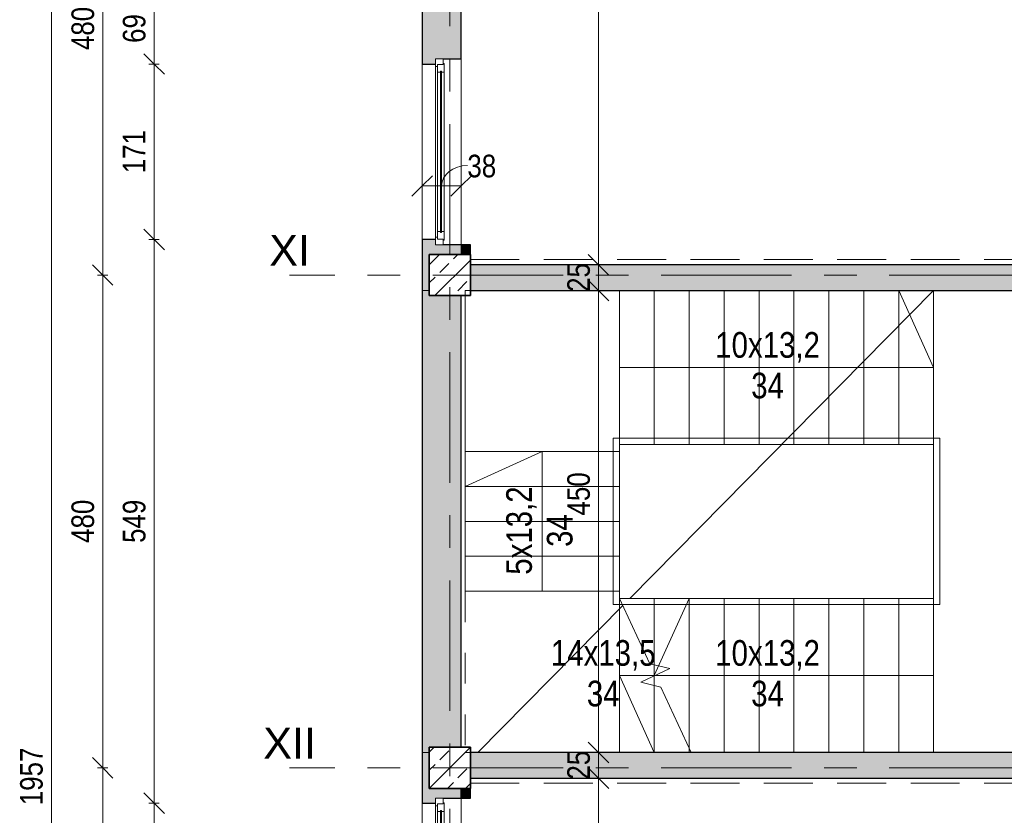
# Model space of a CAD drawing. Header units: centimetres. Extents: x -1737 to 22393, y -8842 to 3760.
# Tile 10 of 44: x -1631 to -673, y 1322 to 2097. Entities that reach past the tile are written whole.
import ezdxf

# ---------------------------------------------------------------- set-up
doc = ezdxf.new("R2010")
doc.units = ezdxf.units.CM
for name, pattern in [('Dash', [60, 30, -30]), ('Oś', [222.25, 127, -31.75, 31.75, -31.75]), ('Ukryte', [71.438, 47.625, -23.813])]:
    doc.linetypes.add(name, pattern=pattern)
for name, color, linetype, lineweight in [('A-ANNO-DIMS', 211, 'Continuous', 13), ('A-ANNO-DIMS-100', 211, 'Continuous', 13), ('A-AREA', 32, 'Continuous', 9), ('A-DETL-HDLN', 90, 'Ukryte', 9), ('A-DETL-THIN', 151, 'Continuous', 9), ('A-FLOR', 192, 'Continuous', 13), ('A-GLAZ', 151, 'Continuous', 13), ('A-WALL', 113, 'Continuous', 13), ('G-ANNO-TEXT', 231, 'Continuous', 13), ('S-COLS', 52, 'Continuous', 9), ('S-GRID', 1, 'Continuous', 13), ('S-GRID-IDEN', 1, 'Continuous', 13), ('S-STRS', 31, 'Continuous', 9), ('S-STRS-MBND', 31, 'Dash', 9)]:
    doc.layers.add(name, color=color, linetype=linetype, lineweight=lineweight)
doc.styles.add('Arial Narrow_1', font='ARIALN.TTF', dxfattribs={"height": 22})
doc.styles.add('Arial Narrow_2', font='ARIALN.TTF', dxfattribs={"height": 25})
doc.styles.add('Arial_1', font='arial.ttf', dxfattribs={"height": 30})
doc.dimstyles.new('Diagonal_1_100__0_1_', dxfattribs={"dimscale": 30.48, "dimtxt": 22.515481, "dimasz": 0.656168, "dimexe": 0.164042, "dimexo": 0.0625, "dimgap": 0.065617, "dimtad": 1, "dimdec": 1, "dimrnd": 0.1, "dimdsep": 46, "dimtxsty": 'Arial Narrow_1', "dimblk1": 'OBLIQUE', "dimblk2": 'OBLIQUE', "dimsah": 1, "dimcen": 0.09, "dimazin": 0, "dimtfac": 1, "dimtdec": 4, "dimtix": 1, "dimtmove": 0, "dimatfit": 3, "dimfxl": 0.164042, "dimfxlon": 1, "dimtvp": 1, "dimtolj": 1, "dimtzin": 0, "dimarcsym": 2})
doc.dimstyles.new('Diagonal_1_100__0_1__1', dxfattribs={"dimscale": 30.48, "dimtxt": 22.515481, "dimasz": 0.656168, "dimexe": 0.164042, "dimexo": 0.0625, "dimgap": 0.065617, "dimtad": 1, "dimdec": 1, "dimrnd": 0.1, "dimdsep": 46, "dimtxsty": 'Arial Narrow_1', "dimblk1": 'OBLIQUE', "dimblk2": 'OBLIQUE', "dimsah": 1, "dimcen": 0.09, "dimazin": 0, "dimtfac": 1, "dimtdec": 4, "dimtix": 1, "dimtmove": 1, "dimatfit": 3, "dimfxl": 0.164042, "dimfxlon": 1, "dimtvp": 1, "dimtolj": 1, "dimtzin": 0, "dimarcsym": 2})
doc.dimstyles.new('Diagonal_1_100__0_1__2', dxfattribs={"dimscale": 30.48, "dimtxt": 22.515481, "dimasz": 0.656168, "dimexe": 0.164042, "dimexo": 0.0625, "dimgap": 0.065617, "dimtad": 1, "dimdec": 1, "dimrnd": 0.1, "dimdsep": 46, "dimtxsty": 'Arial Narrow_1', "dimblk1": 'OBLIQUE', "dimblk2": 'OBLIQUE', "dimsah": 1, "dimcen": 0.09, "dimazin": 0, "dimtfac": 1, "dimtdec": 4, "dimtix": 1, "dimtmove": 2, "dimatfit": 3, "dimfxl": 0.164042, "dimfxlon": 1, "dimtvp": 1, "dimtolj": 1, "dimtzin": 0, "dimarcsym": 2})

# ---------------------------------------------------------------- blocks, each defined once
blk = doc.blocks.new('M_Concrete-Square-Column - 400 x 400mm-V10-3_piętro I __3_90 m_ - stan istniejący')
at = {"layer": 'S-COLS'}
h = blk.add_hatch(dxfattribs=at)
h.set_pattern_fill('FP_11', color=256, style=0, pattern_type=2)
h.set_pattern_definition([(45, (1212.623, -1368.326), (-17.67767, 17.67767), []), (45, (1230.3, -1368.326), (-17.67767, 17.67767), [12.5, -6.25])])
h.paths.add_polyline_path([(20, -20), (20, 20), (-20, 20), (-20, -20)], flags=0)
at = {"layer": 'S-COLS', "lineweight": 35}
for p, q in [((20, 20), (-20, 20)), ((-20, 20), (-20, -20)), ((20, -20), (20, 20)), ((-20, -20), (20, -20))]:
    blk.add_line(p, q, dxfattribs=at)
blk = doc.blocks.new('M_Concrete-Square-Column - 400 x 400mm-V15-3_piętro I __3_90 m_ - stan istniejący')
at = {"layer": 'S-COLS'}
h = blk.add_hatch(dxfattribs=at)
h.set_pattern_fill('FP_16', color=256, style=0, pattern_type=2)
h.set_pattern_definition([(45, (1212.623, -1848.326), (-17.67767, 17.67767), []), (45, (1230.3, -1848.326), (-17.67767, 17.67767), [12.5, -6.25])])
h.paths.add_polyline_path([(20, -20), (20, 20), (-20, 20), (-20, -20)], flags=0)
at = {"layer": 'S-COLS', "lineweight": 35}
for p, q in [((20, 20), (-20, 20)), ((-20, 20), (-20, -20)), ((20, -20), (20, 20)), ((-20, -20), (20, -20))]:
    blk.add_line(p, q, dxfattribs=at)
blk = doc.blocks.new('Okno - automatyczna etykieta - 181x181 _nietypowy podział_-2208595-3_piętro I __3_90 m_ - stan istniejący')
at = {"layer": 'A-GLAZ'}
for p, q in [((-90.5, 1.5), (-85, 1.5)), ((-90.5, -6), (-90.5, 1.5)), ((-86, 2.5), (-77.5, 2.5)), ((-86, 1.5), (-86, 2.5)), ((-85, 1.5), (-86, 1.5)), ((-85, -4), (-85, 1.5)), ((-85, 1.5), (-85, -4)), ((-77.5, 2.5), (-77.5, -0.25)), ((77.5, 2.5), (-77.5, 2.5)), ((77.5, 2.5), (86, 2.5)), ((77.5, -0.25), (77.5, 2.5)), ((85, 1.5), (85, -4)), ((86, 1.5), (85, 1.5)), ((85, 1.5), (90.5, 1.5)), ((85, -4), (85, 1.5)), ((86, 2.5), (86, 1.5)), ((90.5, 1.5), (90.5, -6)), ((-83, -6), (-90.5, -6)), ((-90.5, -6), (90.5, -6)), ((-77.5, -4), (-85, -4)), ((-85, -4), (-83, -4)), ((-83, -4), (-83, -6)), ((83, -6), (-83, -6)), ((-78.5, -1.25), (-78.5, -0.25)), ((-78.5, -0.25), (78.5, -0.25)), ((-78.5, -0.25), (-78.5, -1.25)), ((-77.5, -0.25), (-78.5, -0.25)), ((78.5, -1.25), (-78.5, -1.25)), ((-78.5, -1.25), (-77.5, -1.25)), ((-77.5, -1.25), (-77.5, -4)), ((77.5, -4), (-77.5, -4)), ((78.5, -0.25), (77.5, -0.25)), ((77.5, -1.25), (78.5, -1.25)), ((77.5, -4), (77.5, -1.25)), ((85, -4), (77.5, -4)), ((78.5, -0.25), (78.5, -1.25)), ((78.5, -1.25), (78.5, -0.25)), ((83, -4), (85, -4)), ((83, -6), (83, -4)), ((90.5, -6), (83, -6))]:
    blk.add_line(p, q, dxfattribs=at)
blk = doc.blocks.new('Okno - automatyczna etykieta - 181x181 _nietypowy podział_-2208597-3_piętro I __3_90 m_ - stan istniejący')
at = {"layer": 'A-GLAZ'}
for p, q in [((-83, 6), (-90.5, 6)), ((-90.5, 6), (-90.5, -1.5)), ((-90.5, 6), (90.5, 6)), ((-77.5, 4), (-85, 4)), ((-85, 4), (-85, -1.5)), ((-85, -1.5), (-85, 4)), ((-85, 4), (-83, 4)), ((-83, 4), (-83, 6)), ((83, 6), (-83, 6)), ((78.5, 1.25), (-78.5, 1.25)), ((-78.5, 1.25), (-78.5, 0.25)), ((-78.5, 0.25), (-78.5, 1.25)), ((-78.5, 1.25), (-77.5, 1.25)), ((-78.5, 0.25), (78.5, 0.25)), ((-77.5, 0.25), (-78.5, 0.25)), ((-77.5, 1.25), (-77.5, 4)), ((77.5, 4), (-77.5, 4)), ((-77.5, -2.5), (-77.5, 0.25)), ((85, 4), (77.5, 4)), ((77.5, 4), (77.5, 1.25)), ((77.5, 1.25), (78.5, 1.25)), ((77.5, 0.25), (77.5, -2.5)), ((78.5, 0.25), (77.5, 0.25)), ((78.5, 0.25), (78.5, 1.25)), ((78.5, 1.25), (78.5, 0.25)), ((90.5, 6), (83, 6)), ((83, 6), (83, 4)), ((83, 4), (85, 4)), ((85, -1.5), (85, 4)), ((85, 4), (85, -1.5)), ((90.5, -1.5), (90.5, 6)), ((-90.5, -1.5), (-85, -1.5)), ((-85, -1.5), (-86, -1.5)), ((-86, -1.5), (-86, -2.5)), ((-86, -2.5), (-77.5, -2.5)), ((77.5, -2.5), (-77.5, -2.5)), ((77.5, -2.5), (86, -2.5)), ((86, -1.5), (85, -1.5)), ((85, -1.5), (90.5, -1.5)), ((86, -2.5), (86, -1.5))]:
    blk.add_line(p, q, dxfattribs=at)
blk = doc.blocks.new('DIMBLOCK3-3_piętro I __3_90 m_ - stan istniejący')
at = {"layer": 'A-ANNO-DIMS-100'}
for p, q in [((-1550.57, 1368.33), (-1560.57, 1378.33)), ((-1545.57, 1368.33), (-1555.57, 1368.33)), ((-1550.57, 888.33), (-1550.57, 1368.33)), ((-1550.57, 1368.33), (-1540.57, 1358.33)), ((-1550.57, 1368.33), (-1545.57, 1368.33)), ((-1550.57, 888.33), (-1560.57, 898.33)), ((-1545.57, 888.33), (-1555.57, 888.33)), ((-1550.57, 888.33), (-1540.57, 878.33)), ((-1550.57, 888.33), (-1545.57, 888.33))]:
    blk.add_line(p, q, dxfattribs=at)
at = {"layer": 'A-ANNO-DIMS-100', "color": 0, "insert": (-1581, 1107.42), "char_height": 22, "width": 50.1774, "attachment_point": 1, "rotation": 90, "line_spacing_factor": 0.974696, "style": 'Arial Narrow_1'}
blk.add_mtext('480', dxfattribs=at)
blk = doc.blocks.new('_Oblique')
at = {"color": 0, "linetype": 'ByBlock', "lineweight": -2}
blk.add_line((-0.5, -0.5), (0.5, 0.5), dxfattribs=at)
blk = doc.blocks.new('DIMBLOCK4-3_piętro I __3_90 m_ - stan istniejący')
at = {"layer": 'A-ANNO-DIMS-100'}
for p, q in [((-1550.57, 1848.33), (-1560.57, 1858.33)), ((-1545.57, 1848.33), (-1555.57, 1848.33)), ((-1550.57, 1368.33), (-1550.57, 1848.33)), ((-1550.57, 1848.33), (-1540.57, 1838.33)), ((-1550.57, 1848.33), (-1545.57, 1848.33)), ((-1550.57, 1368.33), (-1560.57, 1378.33)), ((-1545.57, 1368.33), (-1555.57, 1368.33)), ((-1550.57, 1368.33), (-1540.57, 1358.33)), ((-1550.57, 1368.33), (-1545.57, 1368.33))]:
    blk.add_line(p, q, dxfattribs=at)
at = {"layer": 'A-ANNO-DIMS-100', "color": 0, "insert": (-1581, 1587.42), "char_height": 22, "width": 50.1774, "attachment_point": 1, "rotation": 90, "line_spacing_factor": 0.974696, "style": 'Arial Narrow_1'}
blk.add_mtext('480', dxfattribs=at)
blk = doc.blocks.new('DIMBLOCK5-3_piętro I __3_90 m_ - stan istniejący')
at = {"layer": 'A-ANNO-DIMS-100'}
for p, q in [((-1550.57, 2328.33), (-1560.57, 2338.33)), ((-1545.57, 2328.33), (-1555.57, 2328.33)), ((-1550.57, 1848.33), (-1550.57, 2328.33)), ((-1550.57, 2328.33), (-1540.57, 2318.33)), ((-1550.57, 2328.33), (-1545.57, 2328.33)), ((-1550.57, 1848.33), (-1560.57, 1858.33)), ((-1545.57, 1848.33), (-1555.57, 1848.33)), ((-1550.57, 1848.33), (-1540.57, 1838.33)), ((-1550.57, 1848.33), (-1545.57, 1848.33))]:
    blk.add_line(p, q, dxfattribs=at)
at = {"layer": 'A-ANNO-DIMS-100', "color": 0, "insert": (-1581, 2067.42), "char_height": 22, "width": 50.1774, "attachment_point": 1, "rotation": 90, "line_spacing_factor": 0.974696, "style": 'Arial Narrow_1'}
blk.add_mtext('480', dxfattribs=at)
blk = doc.blocks.new('DIMBLOCK12-3_piętro I __3_90 m_ - stan istniejący')
at = {"layer": 'A-ANNO-DIMS-100'}
for p, q in [((-1600.57, 2338.33), (-1610.57, 2348.33)), ((-1595.57, 2338.33), (-1605.57, 2338.33)), ((-1600.57, 381.33), (-1600.57, 2338.33)), ((-1600.57, 2338.33), (-1590.57, 2328.33)), ((-1600.57, 2338.33), (-1595.57, 2338.33)), ((-1600.57, 381.33), (-1610.57, 391.33)), ((-1595.57, 381.33), (-1605.57, 381.33)), ((-1600.57, 381.33), (-1590.57, 371.33)), ((-1600.57, 381.33), (-1595.57, 381.33))]:
    blk.add_line(p, q, dxfattribs=at)
at = {"layer": 'A-ANNO-DIMS-100', "color": 0, "insert": (-1631, 1331.95), "char_height": 22, "width": 66.9031, "attachment_point": 1, "rotation": 90, "line_spacing_factor": 0.974696, "style": 'Arial Narrow_1'}
blk.add_mtext('1957', dxfattribs=at)
blk = doc.blocks.new('DIMBLOCK144-3_piętro I __3_90 m_ - stan istniejący')
at = {"layer": 'A-ANNO-DIMS-100'}
for p, q in [((-1239.62, 1935.05), (-1229.62, 1945.05)), ((-1239.62, 1940.05), (-1239.62, 1930.05)), ((-1239.62, 1935.05), (-1239.62, 1940.05)), ((-1201.62, 1935.05), (-1191.62, 1945.05)), ((-1201.62, 1940.05), (-1201.62, 1930.05)), ((-1201.62, 1935.05), (-1201.62, 1940.05)), ((-1239.62, 1935.05), (-1249.62, 1925.05)), ((-1239.62, 1935.05), (-1201.62, 1935.05)), ((-1201.62, 1935.05), (-1211.62, 1925.05))]:
    blk.add_line(p, q, dxfattribs=at)
blk.add_ellipse((-1195.56, 1935.05), major_axis=(-25.06, 0), ratio=0.792909, start_param=4.712389, end_param=6.283185, dxfattribs=at)
at = {"layer": 'A-ANNO-DIMS-100', "color": 0, "insert": (-1195.56, 1965.48), "char_height": 22, "width": 33.4516, "attachment_point": 1, "line_spacing_factor": 0.974696, "style": 'Arial Narrow_1'}
blk.add_mtext('38', dxfattribs=at)
blk = doc.blocks.new('DIMBLOCK152-3_piętro I __3_90 m_ - stan istniejący')
at = {"layer": 'A-ANNO-DIMS-100'}
for p, q in [((-1500.57, 1333.83), (-1510.57, 1343.83)), ((-1495.57, 1333.83), (-1505.57, 1333.83)), ((-1500.57, 1162.83), (-1500.57, 1333.83)), ((-1500.57, 1333.83), (-1490.57, 1323.83)), ((-1500.57, 1333.83), (-1495.57, 1333.83)), ((-1500.57, 1162.83), (-1510.57, 1172.83)), ((-1495.57, 1162.83), (-1505.57, 1162.83)), ((-1500.57, 1162.83), (-1490.57, 1152.83)), ((-1500.57, 1162.83), (-1495.57, 1162.83))]:
    blk.add_line(p, q, dxfattribs=at)
at = {"layer": 'A-ANNO-DIMS-100', "color": 0, "insert": (-1531, 1227.42), "char_height": 22, "width": 50.1774, "attachment_point": 1, "rotation": 90, "line_spacing_factor": 0.974696, "style": 'Arial Narrow_1'}
blk.add_mtext('171', dxfattribs=at)
blk = doc.blocks.new('DIMBLOCK153-3_piętro I __3_90 m_ - stan istniejący')
at = {"layer": 'A-ANNO-DIMS-100'}
for p, q in [((-1500.57, 1882.83), (-1510.57, 1892.83)), ((-1495.57, 1882.83), (-1505.57, 1882.83)), ((-1500.57, 1333.83), (-1500.57, 1882.83)), ((-1500.57, 1882.83), (-1490.57, 1872.83)), ((-1500.57, 1882.83), (-1495.57, 1882.83)), ((-1500.57, 1333.83), (-1510.57, 1343.83)), ((-1495.57, 1333.83), (-1505.57, 1333.83)), ((-1500.57, 1333.83), (-1490.57, 1323.83)), ((-1500.57, 1333.83), (-1495.57, 1333.83))]:
    blk.add_line(p, q, dxfattribs=at)
at = {"layer": 'A-ANNO-DIMS-100', "color": 0, "insert": (-1531, 1587.42), "char_height": 22, "width": 50.1774, "attachment_point": 1, "rotation": 90, "line_spacing_factor": 0.974696, "style": 'Arial Narrow_1'}
blk.add_mtext('549', dxfattribs=at)
blk = doc.blocks.new('DIMBLOCK154-3_piętro I __3_90 m_ - stan istniejący')
at = {"layer": 'A-ANNO-DIMS-100'}
for p, q in [((-1500.57, 2053.83), (-1510.57, 2063.83)), ((-1495.57, 2053.83), (-1505.57, 2053.83)), ((-1500.57, 1882.83), (-1500.57, 2053.83)), ((-1500.57, 2053.83), (-1490.57, 2043.83)), ((-1500.57, 2053.83), (-1495.57, 2053.83)), ((-1500.57, 1882.83), (-1510.57, 1892.83)), ((-1495.57, 1882.83), (-1505.57, 1882.83)), ((-1500.57, 1882.83), (-1490.57, 1872.83)), ((-1500.57, 1882.83), (-1495.57, 1882.83))]:
    blk.add_line(p, q, dxfattribs=at)
at = {"layer": 'A-ANNO-DIMS-100', "color": 0, "insert": (-1531, 1947.42), "char_height": 22, "width": 50.1774, "attachment_point": 1, "rotation": 90, "line_spacing_factor": 0.974696, "style": 'Arial Narrow_1'}
blk.add_mtext('171', dxfattribs=at)
blk = doc.blocks.new('DIMBLOCK171-3_piętro I __3_90 m_ - stan istniejący')
at = {"layer": 'A-ANNO-DIMS-100'}
for p, q in [((-1067.89, 1358.33), (-1077.89, 1368.33)), ((-1072.89, 1358.33), (-1062.89, 1358.33)), ((-1067.89, 1358.33), (-1072.89, 1358.33)), ((-1067.89, 419.33), (-1067.89, 1358.33)), ((-1067.89, 1358.33), (-1057.89, 1348.33)), ((-1067.89, 419.33), (-1077.89, 429.33)), ((-1072.89, 419.33), (-1062.89, 419.33)), ((-1067.89, 419.33), (-1072.89, 419.33)), ((-1067.89, 419.33), (-1057.89, 409.33))]:
    blk.add_line(p, q, dxfattribs=at)
at = {"layer": 'A-ANNO-DIMS-100', "color": 0, "insert": (-1098.32, 867.92), "char_height": 22, "width": 50.1774, "attachment_point": 1, "rotation": 90, "line_spacing_factor": 0.974696, "style": 'Arial Narrow_1'}
blk.add_mtext('939', dxfattribs=at)
blk = doc.blocks.new('DIMBLOCK172-3_piętro I __3_90 m_ - stan istniejący')
at = {"layer": 'A-ANNO-DIMS-100'}
for p, q in [((-1067.89, 1383.33), (-1077.89, 1393.33)), ((-1072.89, 1383.33), (-1062.89, 1383.33)), ((-1067.89, 1383.33), (-1072.89, 1383.33)), ((-1067.89, 1358.33), (-1067.89, 1383.33)), ((-1067.89, 1383.33), (-1057.89, 1373.33)), ((-1067.89, 1358.33), (-1077.89, 1368.33)), ((-1072.89, 1358.33), (-1062.89, 1358.33)), ((-1067.89, 1358.33), (-1072.89, 1358.33)), ((-1067.89, 1358.33), (-1057.89, 1348.33))]:
    blk.add_line(p, q, dxfattribs=at)
at = {"layer": 'A-ANNO-DIMS-100', "color": 0, "insert": (-1098.32, 1356.89), "char_height": 22, "width": 33.4516, "attachment_point": 1, "rotation": 90, "line_spacing_factor": 0.974696, "style": 'Arial Narrow_1'}
blk.add_mtext('25', dxfattribs=at)
blk = doc.blocks.new('DIMBLOCK173-3_piętro I __3_90 m_ - stan istniejący')
at = {"layer": 'A-ANNO-DIMS-100'}
for p, q in [((-1067.89, 1833.33), (-1077.89, 1843.33)), ((-1072.89, 1833.33), (-1062.89, 1833.33)), ((-1067.89, 1833.33), (-1072.89, 1833.33)), ((-1067.89, 1383.33), (-1067.89, 1833.33)), ((-1067.89, 1833.33), (-1057.89, 1823.33)), ((-1067.89, 1383.33), (-1077.89, 1393.33)), ((-1072.89, 1383.33), (-1062.89, 1383.33)), ((-1067.89, 1383.33), (-1072.89, 1383.33)), ((-1067.89, 1383.33), (-1057.89, 1373.33))]:
    blk.add_line(p, q, dxfattribs=at)
at = {"layer": 'A-ANNO-DIMS-100', "color": 0, "insert": (-1098.32, 1614.11), "char_height": 22, "width": 50.1774, "attachment_point": 1, "rotation": 90, "line_spacing_factor": 0.974696, "style": 'Arial Narrow_1'}
blk.add_mtext('450', dxfattribs=at)
blk = doc.blocks.new('DIMBLOCK174-3_piętro I __3_90 m_ - stan istniejący')
at = {"layer": 'A-ANNO-DIMS-100'}
for p, q in [((-1067.89, 1858.33), (-1077.89, 1868.33)), ((-1072.89, 1858.33), (-1062.89, 1858.33)), ((-1067.89, 1858.33), (-1072.89, 1858.33)), ((-1067.89, 1833.33), (-1067.89, 1858.33)), ((-1067.89, 1858.33), (-1057.89, 1848.33)), ((-1067.89, 1833.33), (-1077.89, 1843.33)), ((-1072.89, 1833.33), (-1062.89, 1833.33)), ((-1067.89, 1833.33), (-1072.89, 1833.33)), ((-1067.89, 1833.33), (-1057.89, 1823.33))]:
    blk.add_line(p, q, dxfattribs=at)
at = {"layer": 'A-ANNO-DIMS-100', "color": 0, "insert": (-1098.32, 1831.89), "char_height": 22, "width": 33.4516, "attachment_point": 1, "rotation": 90, "line_spacing_factor": 0.974696, "style": 'Arial Narrow_1'}
blk.add_mtext('25', dxfattribs=at)
blk = doc.blocks.new('DIMBLOCK175-3_piętro I __3_90 m_ - stan istniejący')
at = {"layer": 'A-ANNO-DIMS-100'}
for p, q in [((-1067.89, 2822.33), (-1077.89, 2832.33)), ((-1072.89, 2822.33), (-1062.89, 2822.33)), ((-1067.89, 2822.33), (-1072.89, 2822.33)), ((-1067.89, 1858.33), (-1067.89, 2822.33)), ((-1067.89, 2822.33), (-1057.89, 2812.33)), ((-1067.89, 1858.33), (-1077.89, 1868.33)), ((-1072.89, 1858.33), (-1062.89, 1858.33)), ((-1067.89, 1858.33), (-1072.89, 1858.33)), ((-1067.89, 1858.33), (-1057.89, 1848.33))]:
    blk.add_line(p, q, dxfattribs=at)
at = {"layer": 'A-ANNO-DIMS-100', "color": 0, "insert": (-1098.32, 2319.42), "char_height": 22, "width": 50.1774, "attachment_point": 1, "rotation": 90, "line_spacing_factor": 0.974696, "style": 'Arial Narrow_1'}
blk.add_mtext('964', dxfattribs=at)
blk = doc.blocks.new('DIMBLOCK268-3_piętro I __3_90 m_ - stan istniejący')
at = {"layer": 'A-ANNO-DIMS-100'}
for p, q in [((-1500.57, 2122.83), (-1510.57, 2132.83)), ((-1495.57, 2122.83), (-1505.57, 2122.83)), ((-1500.57, 2053.83), (-1500.57, 2122.83)), ((-1500.57, 2122.83), (-1490.57, 2112.83)), ((-1500.57, 2122.83), (-1495.57, 2122.83)), ((-1500.57, 2053.83), (-1510.57, 2063.83)), ((-1495.57, 2053.83), (-1505.57, 2053.83)), ((-1500.57, 2053.83), (-1490.57, 2043.83)), ((-1500.57, 2053.83), (-1495.57, 2053.83))]:
    blk.add_line(p, q, dxfattribs=at)
at = {"layer": 'A-ANNO-DIMS-100', "color": 0, "insert": (-1531, 2074.39), "char_height": 22, "width": 33.4516, "attachment_point": 1, "rotation": 90, "line_spacing_factor": 0.974696, "style": 'Arial Narrow_1'}
blk.add_mtext('69', dxfattribs=at)

msp = doc.modelspace()

# ---------------------------------------------------------------- hatches: boundary and pattern name
at = {"layer": 'A-WALL'}
h = msp.add_hatch(color=9, dxfattribs=at)
h.paths.add_polyline_path([(-1232.62, 1833.33), (-1232.62, 1868.33), (-1201.62, 1868.33), (-1201.62, 1877.83), (-1226.62, 1877.83), (-1226.62, 1882.83), (-1239.62, 1882.83), (-1239.62, 1833.33)], flags=0)
h.paths.add_polyline_path([(-1226.62, 2053.83), (-1226.62, 2058.83), (-1201.62, 2058.83), (-1201.62, 2117.83), (-1226.62, 2117.83), (-1226.62, 2122.83), (-1239.62, 2122.83), (-1239.62, 2053.83)], flags=0)
h.paths.add_polyline_path([(-1239.62, 2293.83), (-1226.62, 2293.83), (-1226.62, 2298.83), (-1201.62, 2298.83), (-1201.62, 2308.33), (-1232.62, 2308.33), (-1232.62, 2338.33), (-1239.62, 2338.33), (-1239.62, 2333.91)], flags=0)
for points in [[(-1192.62, 1868.33), (-1192.62, 1877.83), (-1201.62, 1877.83), (-1201.62, 1868.33)], [(-1232.62, 1383.33), (-1232.62, 1388.33), (-1201.62, 1388.33), (-1201.62, 1828.33), (-1232.62, 1828.33), (-1232.62, 1833.33), (-1239.62, 1833.33), (-1239.62, 1383.33)], [(-1192.62, 1338.83), (-1192.62, 1348.33), (-1201.62, 1348.33), (-1201.62, 1338.83)]]:
    msp.add_hatch(color=9, dxfattribs=at).paths.add_polyline_path(points, flags=0)
h = msp.add_hatch(color=9, dxfattribs=at)
h.paths.add_polyline_path([(-1192.62, 1833.33), (-632.62, 1833.33), (-632.62, 1858.33), (-1192.62, 1858.33), (-1192.62, 1833.54)], flags=0)
h.paths.add_polyline_path([(-572.62, 1833.33), (-572.62, 1858.33), (-592.62, 1858.33), (-592.62, 1833.33)], flags=0)
h = msp.add_hatch(color=9, dxfattribs=at)
h.paths.add_polyline_path([(-1232.62, 381.33), (-1201.62, 381.33), (-1201.62, 388.33), (-1232.62, 388.33), (-1232.62, 428.33), (-1201.62, 428.33), (-1201.62, 437.83), (-1226.62, 437.83), (-1226.62, 442.83), (-1239.62, 442.83), (-1239.62, 381.33)], flags=0)
h.paths.add_polyline_path([(-1239.62, 613.83), (-1226.62, 613.83), (-1226.62, 618.83), (-1201.62, 618.83), (-1201.62, 677.83), (-1226.62, 677.83), (-1226.62, 682.83), (-1239.62, 682.83), (-1239.62, 618.83)], flags=0)
h.paths.add_polyline_path([(-1239.62, 853.83), (-1226.62, 853.83), (-1226.62, 858.83), (-1201.62, 858.83), (-1201.62, 868.33), (-1232.62, 868.33), (-1232.62, 908.33), (-1201.62, 908.33), (-1201.62, 917.83), (-1226.62, 917.83), (-1226.62, 922.83), (-1239.62, 922.83)], flags=0)
h.paths.add_polyline_path([(-1226.62, 1093.83), (-1226.62, 1098.83), (-1201.62, 1098.83), (-1201.62, 1157.83), (-1226.62, 1157.83), (-1226.62, 1162.83), (-1239.62, 1162.83), (-1239.62, 1093.83)], flags=0)
h.paths.add_polyline_path([(-1226.62, 1333.83), (-1226.62, 1338.83), (-1201.62, 1338.83), (-1201.62, 1348.33), (-1232.62, 1348.33), (-1232.62, 1383.33), (-1239.62, 1383.33), (-1239.62, 1333.83)], flags=0)
h = msp.add_hatch(color=9, dxfattribs=at)
h.paths.add_polyline_path([(-1192.62, 1358.33), (-632.62, 1358.33), (-632.62, 1383.33), (-1192.62, 1383.33), (-1192.62, 1383.12)], flags=0)
h.paths.add_polyline_path([(-592.62, 1358.33), (-572.62, 1358.33), (-572.62, 1383.33), (-592.62, 1383.33)], flags=0)

# ---------------------------------------------------------------- linework, layer by layer
at = {"layer": 'A-AREA'}
for p, q in [((-1037.41, 1533.33), (-741.62, 1833.33)), ((-1185.3, 1383.33), (-1044.34, 1526.29))]:
    msp.add_line(p, q, dxfattribs=at)
at = {"layer": 'A-DETL-HDLN'}
for p, q in [((-1192.62, 1863.33), (1167.38, 1863.33)), ((-1192.62, 1863.33), (1167.38, 1863.33)), ((-1192.62, 1833.33), (1167.38, 1833.33)), ((-1192.62, 1833.33), (1167.38, 1833.33)), ((-1192.62, 1383.33), (1167.38, 1383.33)), ((-1192.62, 1383.33), (1167.38, 1383.33)), ((-1192.62, 1353.33), (1167.38, 1353.33)), ((-1192.62, 1353.33), (1167.38, 1353.33))]:
    msp.add_line(p, q, dxfattribs=at)
at = {"layer": 'A-DETL-THIN'}
for p, q in [((-741.62, 1758.33), (-775.62, 1833.33)), ((-1047.62, 1758.33), (-741.62, 1758.33)), ((-1053.62, 1689.33), (-735.62, 1689.33)), ((-1053.62, 1527.33), (-1053.62, 1689.33)), ((-735.62, 1689.33), (-735.62, 1527.33)), ((-741.62, 1683.33), (-741.62, 1533.33)), ((-1122.62, 1676.33), (-1197.62, 1642.33)), ((-1122.62, 1540.33), (-1122.62, 1676.33)), ((-735.62, 1527.33), (-1053.62, 1527.33)), ((-1047.62, 1383.33), (-1047.62, 1533.33)), ((-1013.62, 1458.33), (-979.62, 1533.33)), ((-1013.62, 1383.33), (-1013.62, 1533.33)), ((-741.62, 1458.33), (-1047.62, 1458.33)), ((-1047.62, 1458.33), (-1013.62, 1383.33))]:
    msp.add_line(p, q, dxfattribs=at)
at = {"layer": 'A-FLOR'}
msp.add_line((-741.62, 1833.33), (-741.62, 1533.33), dxfattribs=at)
at = {"layer": 'A-WALL', "color": 7, "lineweight": 25}
for p, q in [((-1239.62, 2122.83), (-1239.62, 2053.83)), ((-1201.62, 2058.83), (-1201.62, 2117.83)), ((-1239.62, 2053.83), (-1226.62, 2053.83)), ((-1219.12, 2058.83), (-1201.62, 2058.83)), ((-1239.62, 1882.83), (-1239.62, 1333.83)), ((-1226.62, 1882.83), (-1239.62, 1882.83)), ((-1192.62, 1877.83), (-1219.12, 1877.83)), ((-1201.62, 1877.83), (-1201.62, 1868.33)), ((-1192.62, 1868.33), (-1192.62, 1877.83)), ((-632.62, 1858.33), (-1192.62, 1858.33)), ((-1192.62, 1833.33), (-632.62, 1833.33)), ((-1201.62, 1388.33), (-1201.62, 1828.33)), ((-632.62, 1383.33), (-1192.62, 1383.33)), ((-1192.62, 1358.33), (-632.62, 1358.33)), ((-1201.62, 1338.83), (-1201.62, 1348.33)), ((-1192.62, 1338.83), (-1192.62, 1348.33)), ((-1239.62, 1333.83), (-1226.62, 1333.83)), ((-1219.12, 1338.83), (-1192.62, 1338.83))]:
    msp.add_line(p, q, dxfattribs=at)
at = {"layer": 'A-WALL'}
for p, q in [((-1239.62, 1882.83), (-1239.62, 2053.83)), ((-1201.62, 2058.83), (-1201.62, 1877.83)), ((-1232.62, 1833.33), (-1239.62, 1833.33)), ((-1232.62, 1383.33), (-1239.62, 1383.33)), ((-1239.62, 1162.83), (-1239.62, 1333.83)), ((-1201.62, 1338.83), (-1201.62, 1157.83))]:
    msp.add_line(p, q, dxfattribs=at)
at = {"layer": 'S-GRID', "linetype": 'Oś'}
for p, q in [((-1212.62, 2884.27), (-1212.62, 27.13)), ((1342.46, 1848.33), (-1368.76, 1848.33)), ((1342.46, 1368.33), (-1368.76, 1368.33))]:
    msp.add_line(p, q, dxfattribs=at)
at = {"layer": 'S-STRS'}
for p, q in [((-1047.62, 1833.33), (-1047.62, 1683.33)), ((-1047.62, 1833.33), (-1047.62, 1683.33)), ((-1013.62, 1833.33), (-1013.62, 1683.33)), ((-1013.62, 1833.33), (-1013.62, 1683.33)), ((-979.62, 1833.33), (-979.62, 1683.33)), ((-979.62, 1833.33), (-979.62, 1683.33)), ((-945.62, 1833.33), (-945.62, 1683.33)), ((-945.62, 1833.33), (-945.62, 1683.33)), ((-911.62, 1833.33), (-911.62, 1683.33)), ((-911.62, 1833.33), (-911.62, 1683.33)), ((-877.62, 1833.33), (-877.62, 1683.33)), ((-877.62, 1833.33), (-877.62, 1683.33)), ((-843.62, 1833.33), (-843.62, 1683.33)), ((-843.62, 1833.33), (-843.62, 1683.33)), ((-809.62, 1833.33), (-809.62, 1683.33)), ((-809.62, 1833.33), (-809.62, 1683.33)), ((-775.62, 1833.33), (-775.62, 1683.33)), ((-775.62, 1833.33), (-775.62, 1683.33)), ((-741.62, 1833.33), (-741.62, 1683.33)), ((-1197.62, 1828.33), (-1197.62, 1676.33)), ((-1047.62, 1676.33), (-1047.62, 1683.33)), ((-1047.62, 1683.33), (-1013.62, 1683.33)), ((-1013.62, 1683.33), (-979.62, 1683.33)), ((-979.62, 1683.33), (-945.62, 1683.33)), ((-945.62, 1683.33), (-911.62, 1683.33)), ((-911.62, 1683.33), (-877.62, 1683.33)), ((-877.62, 1683.33), (-843.62, 1683.33)), ((-843.62, 1683.33), (-809.62, 1683.33)), ((-809.62, 1683.33), (-775.62, 1683.33)), ((-775.62, 1683.33), (-741.62, 1683.33)), ((-1197.62, 1676.33), (-1047.62, 1676.33)), ((-1197.62, 1642.33), (-1197.62, 1676.33)), ((-1197.62, 1676.33), (-1047.62, 1676.33)), ((-1047.62, 1642.33), (-1047.62, 1676.33)), ((-1197.62, 1608.33), (-1197.62, 1642.33)), ((-1197.62, 1642.33), (-1047.62, 1642.33)), ((-1197.62, 1642.33), (-1047.62, 1642.33)), ((-1047.62, 1608.33), (-1047.62, 1642.33)), ((-1197.62, 1574.33), (-1197.62, 1608.33)), ((-1197.62, 1608.33), (-1047.62, 1608.33)), ((-1197.62, 1608.33), (-1047.62, 1608.33)), ((-1047.62, 1574.33), (-1047.62, 1608.33)), ((-1197.62, 1540.33), (-1197.62, 1574.33)), ((-1197.62, 1574.33), (-1047.62, 1574.33)), ((-1197.62, 1574.33), (-1047.62, 1574.33)), ((-1047.62, 1540.33), (-1047.62, 1574.33)), ((-1197.62, 1540.33), (-1047.62, 1540.33)), ((-1197.62, 1540.33), (-1047.62, 1540.33)), ((-1013.62, 1533.33), (-1047.62, 1533.33)), ((-979.62, 1533.33), (-1013.62, 1533.33)), ((-1013.62, 1468.61), (-1013.62, 1533.33)), ((-1013.62, 1468.61), (-1013.62, 1533.33)), ((-945.62, 1533.33), (-979.62, 1533.33)), ((-979.62, 1387.5), (-979.62, 1533.33)), ((-979.62, 1387.5), (-979.62, 1533.33)), ((-911.62, 1533.33), (-945.62, 1533.33)), ((-945.62, 1383.33), (-945.62, 1533.33)), ((-945.62, 1383.33), (-945.62, 1533.33)), ((-877.62, 1533.33), (-911.62, 1533.33)), ((-911.62, 1383.33), (-911.62, 1533.33)), ((-911.62, 1383.33), (-911.62, 1533.33)), ((-843.62, 1533.33), (-877.62, 1533.33)), ((-877.62, 1383.33), (-877.62, 1533.33)), ((-877.62, 1383.33), (-877.62, 1533.33)), ((-809.62, 1533.33), (-843.62, 1533.33)), ((-843.62, 1383.33), (-843.62, 1533.33)), ((-843.62, 1383.33), (-843.62, 1533.33)), ((-775.62, 1533.33), (-809.62, 1533.33)), ((-809.62, 1383.33), (-809.62, 1533.33)), ((-809.62, 1383.33), (-809.62, 1533.33)), ((-741.62, 1533.33), (-775.62, 1533.33)), ((-775.62, 1383.33), (-775.62, 1533.33)), ((-775.62, 1383.33), (-775.62, 1533.33)), ((-741.62, 1383.33), (-741.62, 1533.33)), ((-741.62, 1383.33), (-741.62, 1533.33)), ((-1013.62, 1448.52), (-1013.62, 1457.87)), ((-1013.62, 1448.52), (-1013.62, 1457.87))]:
    msp.add_line(p, q, dxfattribs=at)
at = {"layer": 'S-STRS-MBND'}
for p, q in [((-1197.62, 1833.33), (-1197.62, 1676.33)), ((-1047.62, 1833.33), (-1197.62, 1833.33)), ((-1047.62, 1833.33), (-1047.62, 1683.33)), ((-1047.62, 1833.33), (-741.62, 1833.33)), ((-1047.62, 1833.33), (-1047.62, 1683.33)), ((-1013.62, 1833.33), (-1013.62, 1683.33)), ((-1013.62, 1833.33), (-1013.62, 1683.33)), ((-979.62, 1833.33), (-979.62, 1683.33)), ((-979.62, 1833.33), (-979.62, 1683.33)), ((-945.62, 1833.33), (-945.62, 1683.33)), ((-945.62, 1833.33), (-945.62, 1683.33)), ((-911.62, 1833.33), (-911.62, 1683.33)), ((-911.62, 1833.33), (-911.62, 1683.33)), ((-877.62, 1833.33), (-877.62, 1683.33)), ((-877.62, 1833.33), (-877.62, 1683.33)), ((-843.62, 1833.33), (-843.62, 1683.33)), ((-843.62, 1833.33), (-843.62, 1683.33)), ((-809.62, 1833.33), (-809.62, 1683.33)), ((-809.62, 1833.33), (-809.62, 1683.33)), ((-775.62, 1833.33), (-775.62, 1683.33)), ((-775.62, 1833.33), (-775.62, 1683.33)), ((-741.62, 1833.33), (-741.62, 1683.33)), ((-1047.62, 1676.33), (-1047.62, 1683.33)), ((-1047.62, 1683.33), (-741.62, 1683.33)), ((-1197.62, 1676.33), (-1047.62, 1676.33)), ((-1197.62, 1540.33), (-1197.62, 1676.33)), ((-1197.62, 1676.33), (-1047.62, 1676.33)), ((-1047.62, 1540.33), (-1047.62, 1676.33)), ((-1197.62, 1642.33), (-1047.62, 1642.33)), ((-1197.62, 1642.33), (-1047.62, 1642.33)), ((-1197.62, 1608.33), (-1047.62, 1608.33)), ((-1197.62, 1608.33), (-1047.62, 1608.33)), ((-1197.62, 1574.33), (-1047.62, 1574.33)), ((-1197.62, 1574.33), (-1047.62, 1574.33)), ((-1197.62, 1540.33), (-1197.62, 1383.33)), ((-1197.62, 1540.33), (-1047.62, 1540.33)), ((-1197.62, 1540.33), (-1047.62, 1540.33)), ((-1047.62, 1533.33), (-1047.62, 1540.33)), ((-1047.62, 1383.33), (-1047.62, 1533.33)), ((-1047.62, 1383.33), (-1047.62, 1533.33)), ((-1013.62, 1457.87), (-1013.62, 1468.61)), ((-1013.62, 1457.87), (-1013.62, 1468.61)), ((-1013.62, 1383.33), (-1013.62, 1448.52)), ((-1013.62, 1383.33), (-1013.62, 1448.52)), ((-1197.62, 1383.33), (-1047.62, 1383.33)), ((-1016.71, 1383.33), (-1047.62, 1383.33)), ((-979.62, 1383.33), (-979.62, 1387.5)), ((-979.62, 1383.33), (-979.62, 1387.5))]:
    msp.add_line(p, q, dxfattribs=at)
at = {"layer": 'S-STRS-MBND', "linetype": 'Continuous'}
for p, q in [((-1047.62, 1533.33), (-1017.93, 1469.65)), ((-1017.93, 1469.65), (-998.49, 1464.93)), ((-998.49, 1464.93), (-1026.81, 1451.72)), ((-1026.81, 1451.72), (-1007.37, 1447)), ((-1007.37, 1447), (-977.68, 1383.33))]:
    msp.add_line(p, q, dxfattribs=at)

# ---------------------------------------------------------------- block references
at = {"layer": 'A-GLAZ'}
for name, p, rotation in [('Okno - automatyczna etykieta - 181x181 _nietypowy podział_-2208597-3_piętro I __3_90 m_ - stan istniejący', (-1220.62, 1968.33), 90.00000000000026), ('Okno - automatyczna etykieta - 181x181 _nietypowy podział_-2208595-3_piętro I __3_90 m_ - stan istniejący', (-1220.62, 1248.33), 270.0000000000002)]:
    msp.add_blockref(name, p, dxfattribs=dict(at, rotation=rotation))
at = {"layer": 'S-COLS'}
for name, p in [('M_Concrete-Square-Column - 400 x 400mm-V15-3_piętro I __3_90 m_ - stan istniejący', (-1212.62, 1848.33)), ('M_Concrete-Square-Column - 400 x 400mm-V10-3_piętro I __3_90 m_ - stan istniejący', (-1212.62, 1368.33))]:
    msp.add_blockref(name, p, dxfattribs=at)

# ---------------------------------------------------------------- texts
at = {"layer": 'G-ANNO-TEXT', "color": 7, "char_height": 25, "width": 103.525, "attachment_point": 2, "line_spacing_factor": 0.949189, "style": 'Arial Narrow_2'}
for s, insert in [('\\pxqc,t5.08,10.16,15.24,20.32,25.4,30.48,35.56,40.64,45.72,50.8,55.88,60.96,66.04,71.12,76.2,81.28,86.36,91.44,96.52,101.6,106.68,111.76,116.84,121.92,127,132.08,137.16,142.24,147.32,152.4,157.48,162.56;{10x13,2\\P34}', (-903.31, 1792.74)), ('\\pxqc,t5.08,10.16,15.24,20.32,25.4,30.48,35.56,40.64,45.72,50.8,55.88,60.96,66.04,71.12,76.2,81.28,86.36,91.44,96.52,101.6,106.68,111.76,116.84,121.92,127,132.08,137.16,142.24,147.32,152.4,157.48,162.56;{14x13,5\\P34}', (-1063.31, 1492.74)), ('\\pxqc,t5.08,10.16,15.24,20.32,25.4,30.48,35.56,40.64,45.72,50.8,55.88,60.96,66.04,71.12,76.2,81.28,86.36,91.44,96.52,101.6,106.68,111.76,116.84,121.92,127,132.08,137.16,142.24,147.32,152.4,157.48,162.56;{10x13,2\\P34}', (-903.31, 1492.74))]:
    msp.add_mtext(s, dxfattribs=dict(at, insert=insert))
at = {"layer": 'G-ANNO-TEXT', "color": 7, "insert": (-1157.77, 1599.43), "char_height": 25, "width": 87.567, "attachment_point": 2, "rotation": 90, "line_spacing_factor": 0.949189, "style": 'Arial Narrow_2'}
msp.add_mtext('\\pxqc,t5.08,10.16,15.24,20.32,25.4,30.48,35.56,40.64,45.72,50.8,55.88,60.96,66.04,71.12,76.2,81.28,86.36,91.44,96.52,101.6,106.68,111.76,116.84,121.92,127,132.08,137.16,142.24,147.32,152.4,157.48,162.56;{5x13,2\\P34}', dxfattribs=at)
at = {"layer": 'S-GRID-IDEN', "char_height": 30, "attachment_point": 5, "line_spacing_factor": 0.936439, "style": 'Arial_1'}
for s, insert, width in [('\\pxqc,t4.23333,8.46667,12.7,16.93333,21.16667,25.4,29.63333,33.86667,38.1,42.33333,46.56667,50.8,55.03333,59.26667,63.5,67.73333,71.96667,76.2,80.43333,84.66667,88.9,93.13333,97.36667,101.6,105.83333,110.06667,114.3,118.53333,122.76667,127,131.23333,135.46667;{XI}', (-1368.64, 1872.39), 39.7), ('\\pxqc,t4.23333,8.46667,12.7,16.93333,21.16667,25.4,29.63333,33.86667,38.1,42.33333,46.56667,50.8,55.03333,59.26667,63.5,67.73333,71.96667,76.2,80.43333,84.66667,88.9,93.13333,97.36667,101.6,105.83333,110.06667,114.3,118.53333,122.76667,127,131.23333,135.46667;{XII}', (-1368.64, 1392.39), 51.6)]:
    msp.add_mtext(s, dxfattribs=dict(at, insert=insert, width=width))

# ---------------------------------------------------------------- dimensions: what is measured, and where the dimension line sits
at = {"layer": 'A-ANNO-DIMS'}
for base, p1, p2, override, picture, middle in [((-1067.89, 2822.33), (-1072.89, 1858.33), (-1072.89, 2822.33), {"dimpost": '<>', "dimfxl": 964}, 'DIMBLOCK175-3_piętro I __3_90 m_ - stan istniejący', (-1081.12, 2340.33)), ((-1600.57, 2338.33), (-1595.57, 381.33), (-1595.57, 2338.33), {"dimpost": '<>', "dimfxl": 1957}, 'DIMBLOCK12-3_piętro I __3_90 m_ - stan istniejący', (-1613.8, 1359.83)), ((-1550.57, 2328.33), (-1545.57, 1848.33), (-1545.57, 2328.33), {"dimpost": '<>', "dimfxl": 480}, 'DIMBLOCK5-3_piętro I __3_90 m_ - stan istniejący', (-1563.8, 2088.33)), ((-1500.57, 2122.83), (-1495.57, 2053.83), (-1495.57, 2122.83), {"dimpost": '<>', "dimfxl": 69}, 'DIMBLOCK268-3_piętro I __3_90 m_ - stan istniejący', (-1513.8, 2088.33)), ((-1500.57, 2053.83), (-1495.57, 1882.83), (-1495.57, 2053.83), {"dimpost": '<>', "dimfxl": 171}, 'DIMBLOCK154-3_piętro I __3_90 m_ - stan istniejący', (-1513.61, 1968.33)), ((-1500.57, 1882.83), (-1495.57, 1333.83), (-1495.57, 1882.83), {"dimpost": '<>', "dimfxl": 549}, 'DIMBLOCK153-3_piętro I __3_90 m_ - stan istniejący', (-1513.8, 1608.33)), ((-1067.89, 1858.33), (-1072.89, 1833.33), (-1072.89, 1858.33), {"dimpost": '<>', "dimfxl": 25}, 'DIMBLOCK174-3_piętro I __3_90 m_ - stan istniejący', (-1081.12, 1845.83)), ((-1550.57, 1848.33), (-1545.57, 1368.33), (-1545.57, 1848.33), {"dimpost": '<>', "dimfxl": 480}, 'DIMBLOCK4-3_piętro I __3_90 m_ - stan istniejący', (-1563.8, 1608.33)), ((-1067.89, 1383.33), (-1072.89, 1358.33), (-1072.89, 1383.33), {"dimpost": '<>', "dimfxl": 25}, 'DIMBLOCK172-3_piętro I __3_90 m_ - stan istniejący', (-1081.12, 1370.83)), ((-1550.57, 1368.33), (-1545.57, 888.33), (-1545.57, 1368.33), {"dimpost": '<>', "dimfxl": 480}, 'DIMBLOCK3-3_piętro I __3_90 m_ - stan istniejący', (-1563.8, 1128.33)), ((-1067.89, 1358.33), (-1072.89, 419.33), (-1072.89, 1358.33), {"dimpost": '<>', "dimfxl": 939}, 'DIMBLOCK171-3_piętro I __3_90 m_ - stan istniejący', (-1081.12, 888.83)), ((-1500.57, 1333.83), (-1495.57, 1162.83), (-1495.57, 1333.83), {"dimpost": '<>', "dimfxl": 171}, 'DIMBLOCK152-3_piętro I __3_90 m_ - stan istniejący', (-1513.61, 1248.33))]:
    dim = msp.add_linear_dim(base=base, p1=p1, p2=p2, angle=90, dimstyle='Diagonal_1_100__0_1_', override=override, dxfattribs=at)
    dim.commit()
    dim.dimension.update_dxf_attribs({"geometry": picture, "text_midpoint": middle})
dim = msp.add_linear_dim(base=(-1201.62, 1935.05), p1=(-1239.62, 1940.05), p2=(-1201.62, 1940.05), angle=0, dimstyle='Diagonal_1_100__0_1__1', override={"dimpost": '<>', "dimfxl": 38}, dxfattribs=at)
dim.commit()
dim.dimension.update_dxf_attribs({"geometry": 'DIMBLOCK144-3_piętro I __3_90 m_ - stan istniejący', "text_midpoint": (-1178.84, 1950.81), "dimtype": 160})
dim = msp.add_linear_dim(base=(-1067.89, 1833.33), p1=(-1072.89, 1383.33), p2=(-1072.89, 1833.33), angle=90, dimstyle='Diagonal_1_100__0_1__2', override={"dimpost": '<>', "dimfxl": 450}, dxfattribs=at)
dim.commit()
dim.dimension.update_dxf_attribs({"geometry": 'DIMBLOCK173-3_piętro I __3_90 m_ - stan istniejący', "text_midpoint": (-1083.66, 1639.2), "dimtype": 160, "text_rotation": 90})

doc.saveas('drawing.dxf')
